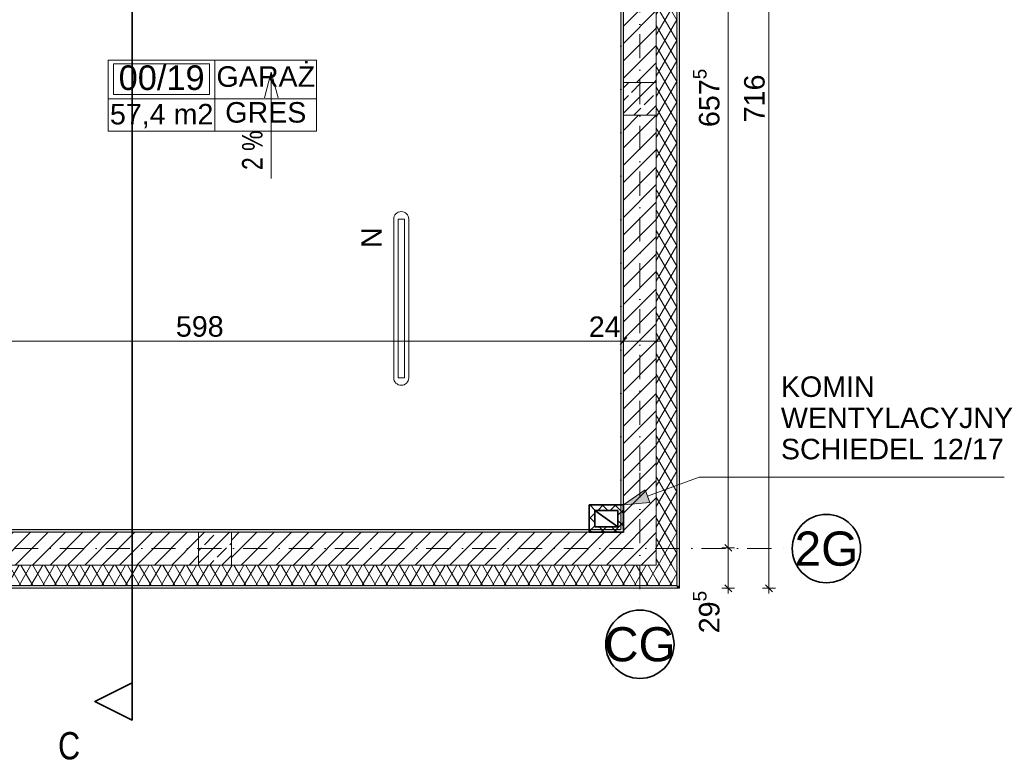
# Model space of a CAD drawing. Header units: millimetres. Extents: x -161344 to -146566, y -106140 to -95295.
# Tile 3 of 4: x -153809 to -146602, y -106140 to -100723. Entities that reach past the tile are written whole.
import ezdxf
from ezdxf.enums import TextEntityAlignment as Align

# ---------------------------------------------------------------- set-up
doc = ezdxf.new("R2010")
doc.units = ezdxf.units.MM
doc.header["$MEASUREMENT"] = 0
doc.linetypes.add('Kropki i Kreski', pattern=[335.138881, 176.388884, -88.194442, 0, -70.555556])
doc.linetypes.add('Kropkowana', pattern=[317.499995, 0, -317.499995])
for name, color, linetype, lineweight in [('Nowe_0_Nr_pióra__21', 7, 'Continuous', 20), ('Nowe_0_Nr_pióra__7', 7, 'Continuous', 35), ('Nowe_2D - Rysunki i Obrazki_Nr_pióra__21', 7, 'Continuous', 20), ('Nowe_2D - Rysunki i Obrazki_Nr_pióra__3', 7, 'Continuous', 13), ('Nowe_2D - Rysunki i Obrazki_Nr_pióra__41', 7, 'Continuous', 13), ('Nowe_2D - Rysunki i Obrazki_Nr_pióra__7', 7, 'Continuous', 35), ('Nowe_Konstrukcja - Stropy_Nr_pióra__126', 255, 'Continuous', 0), ('Nowe_Konstrukcja - Słupy_Nr_pióra__41', 7, 'Continuous', 13), ('Nowe_Konstrukcja - Ściany zew_Nr_pióra__21', 7, 'Continuous', 20), ('Nowe_Konstrukcja - Ściany zew_Nr_pióra__3', 7, 'Continuous', 13), ('Nowe_LUXIONA#1_Nr_pióra__3', 7, 'Continuous', 13), ('Nowe_Osie_Nr_pióra__4', 8, 'Continuous', 13), ('Nowe_Osie_Nr_pióra__7', 7, 'Continuous', 35), ('Nowe_Wymiarowanie - Ogólne_Nr_pióra__42', 8, 'Continuous', 25)]:
    doc.layers.add(name, color=color, linetype=linetype, lineweight=lineweight)
for name, color, linetype in [('Nowe_2D - Rysunki i Obrazki', 7, 'Continuous'), ('Nowe_Elementy Modelu - Strefy', 7, 'Continuous'), ('Nowe_Konstrukcja - Stropy', 7, 'Continuous'), ('Nowe_Konstrukcja - Słupy', 7, 'Continuous'), ('Nowe_Konstrukcja - Ściany zew', 7, 'Continuous'), ('Nowe_Osie', 7, 'Continuous'), ('Nowe_Wymiarowanie - Ogólne', 7, 'Continuous'), ('Nowe_zagospodarowanie', 7, 'Continuous')]:
    doc.layers.add(name, color=color, linetype=linetype)
for name, color, linetype, lineweight, true_color in [('Nowe_Elementy Modelu - Strefy_Nr_pióra__121', 7, 'Continuous', 0, 0xd5e3e3), ('Nowe_Konstrukcja - Słupy_Nr_pióra__101', 250, 'Continuous', 13, 0x333333), ('Nowe_Konstrukcja - Ściany zew_Nr_pióra__23', 7, 'Continuous', 13, 0x858585), ('Nowe_Metryczki pomieszczeń Archicada_Nr_pióra__81', 7, 'Continuous', 13, 0x6a6a6a), ('Nowe_Wymiarowanie - Ogólne_Nr_pióra__81', 7, 'Continuous', 13, 0x6a6a6a), ('Nowe_zagospodarowanie_Nr_pióra__81', 7, 'Continuous', 13, 0x6a6a6a)]:
    doc.layers.add(name, color=color, linetype=linetype, lineweight=lineweight, true_color=true_color)
doc.styles.add('STYL_AUTOMATYCZNY_1', font='arial.ttf')
doc.styles.add('STYL_AUTOMATYCZNY_2', font='arial.ttf', dxfattribs={"width": 0.8})
doc.styles.add('STYL_AUTOMATYCZNY_3', font='arial.ttf')
doc.dimstyles.new('STYL_AUTOMATYCZNY__1', dxfattribs={"dimtxt": 150, "dimasz": 47.5, "dimexe": 0.18, "dimexo": 0.0625, "dimgap": 0, "dimtad": 1, "dimtih": 1, "dimtoh": 1, "dimdec": 0, "dimlfac": 0.1, "dimzin": 0, "dimdsep": 46, "dimtxsty": 'STYL_AUTOMATYCZNY_1', "dimblk": 'ARROWHEAD_6', "dimblk1": 'ARROWHEAD_6', "dimblk2": 'ARROWHEAD_6', "dimcen": 0.09, "dimse1": 1, "dimse2": 1, "dimclrd": 256, "dimclre": 256, "dimclrt": 8, "dimazin": 0, "dimtfac": 1, "dimtdec": 4, "dimtmove": 0, "dimatfit": 3, "dimfxl": 0, "dimtolj": 1, "dimtzin": 0, "dimarcsym": 0})
doc.dimstyles.new('STYL_AUTOMATYCZNY__2', dxfattribs={"dimtxt": 150, "dimasz": 47.5, "dimexe": 0.18, "dimexo": 0.0625, "dimgap": 0, "dimtad": 1, "dimdec": 0, "dimlfac": 0.1, "dimzin": 0, "dimdsep": 46, "dimtxsty": 'STYL_AUTOMATYCZNY_1', "dimblk": 'ARROWHEAD_6', "dimblk1": 'ARROWHEAD_6', "dimblk2": 'ARROWHEAD_6', "dimcen": 0.09, "dimse1": 1, "dimse2": 1, "dimclrd": 256, "dimclre": 256, "dimclrt": 8, "dimazin": 0, "dimtfac": 1, "dimtdec": 4, "dimtmove": 0, "dimatfit": 3, "dimfxl": 0, "dimtolj": 1, "dimtzin": 0, "dimarcsym": 0})
pattern_1 = [(60, (0, 0), (-64.951905, 37.5), []), (120, (0, 0), (64.951905, 37.5), [])]
pattern_2 = [(0, (0, 0), (0, 86.60254), [0, -50]), (0, (25, 43.3), (0, 86.60254), [0, -50])]
pattern_3 = [(45, (0, 0), (-63.63961, 63.63961), [])]
pattern_4 = [(45, (0, 0), (-91.92388, 91.92388), []), (45, (-45.96, 45.96), (-91.92388, 91.92388), [97.5, -32.5])]

# ---------------------------------------------------------------- blocks, each defined once
blk = doc.blocks.new('GARAŻ_00_19_1_3', base_point=(-152379.5, -101301.6))
at = {"layer": 'Nowe_Metryczki pomieszczeń Archicada_Nr_pióra__81', "color": 251, "linetype": 'Continuous', "lineweight": 13, "true_color": 0x6a6a6a}
for p, q in [((-153160, -101018.8), (-151635.4, -101018.8)), ((-153160, -101537.3), (-153160, -101018.8)), ((-152379.5, -101018.8), (-152379.5, -101537.3)), ((-151635.4, -101018.8), (-151635.4, -101537.3)), ((-153121, -101044.7), (-152418.5, -101044.7)), ((-153121, -101271), (-153121, -101044.7)), ((-152418.5, -101044.7), (-152418.5, -101271)), ((-153160, -101301.6), (-151635.4, -101301.6)), ((-152418.5, -101271), (-153121, -101271)), ((-151635.4, -101537.3), (-153160, -101537.3))]:
    blk.add_line(p, q, dxfattribs=at)
at = {"layer": 'Nowe_Metryczki pomieszczeń Archicada_Nr_pióra__81', "color": 251, "lineweight": 13, "true_color": 0x6a6a6a}
for tag, height, style, p in [('ROOM_NUMBER', 180, 'STYL_AUTOMATYCZNY_3', (-152769.7, -101146.8)), ('ROOM_NAME', 150, 'STYL_AUTOMATYCZNY_1', (-152007.5, -101138.5)), ('floor_f', 150, 'STYL_AUTOMATYCZNY_1', (-152007.5, -101400.4)), ('ROOM_CALC_AREA', 150, 'STYL_AUTOMATYCZNY_1', (-152769.7, -101413.7))]:
    blk.add_attdef(tag, text='', height=height, dxfattribs=dict(at, style=style)).set_placement(p, align=Align.MIDDLE_CENTER)
blk = doc.blocks.new('Strop_1_3', base_point=(-158569.5, -98131.6))
at = {"layer": 'Nowe_Konstrukcja - Stropy_Nr_pióra__126', "color": 255, "linetype": 'Kropkowana', "lineweight": 0, "flags": 128}
blk.add_lwpolyline([(-158569.5, -98131.6), (-158569.5, -104471.6), (-149409.5, -104471.6), (-149409.5, -98131.6)], close=True, dxfattribs=at)
blk = doc.blocks.new('Ściana_1_3', base_point=(-149269.5, -104591.6))
at = {"layer": 'Nowe_Konstrukcja - Ściany zew_Nr_pióra__23', "linetype": 'Continuous', "lineweight": 0, "true_color": 0xdfdfdf}
for points in [[(-148999.5, -97721.6), (-148999.5, -97741.6), (-148979.5, -97721.6)], [(-148999.5, -97741.6), (-148979.5, -97741.6), (-148979.5, -97721.6)], [(-148999.5, -97741.6), (-148999.5, -104861.6), (-148979.5, -104861.6), (-148979.5, -97741.6)], [(-148999.5, -104881.6), (-148979.5, -104881.6), (-148999.5, -104861.6)], [(-148999.5, -104861.6), (-148979.5, -104881.6), (-148979.5, -104861.6)]]:
    blk.add_hatch(color=254, dxfattribs=at).paths.add_polyline_path(points)
at = {"layer": 'Nowe_Konstrukcja - Ściany zew_Nr_pióra__23', "linetype": 'Continuous', "lineweight": 13, "true_color": 0x858585}
h = blk.add_hatch(dxfattribs=at)
h.set_pattern_fill('Izolacja_miękka_0003', color=252, style=0, pattern_type=2)
h.set_pattern_definition(pattern_1)
h.paths.add_polyline_path([(-149149.5, -97891.6), (-148999.5, -97741.6), (-149149.5, -97741.6)])
h = blk.add_hatch(dxfattribs=at)
h.set_pattern_fill('Izolacja_miękka_0003', color=252, style=0, pattern_type=2)
h.set_pattern_definition(pattern_1)
h.paths.add_polyline_path([(-149149.5, -97891.6), (-148999.5, -97891.6), (-148999.5, -97741.6)])
h = blk.add_hatch(dxfattribs=at)
h.set_pattern_fill('Bloczki_ceramiczne_0003', color=252, style=0, pattern_type=2)
h.set_pattern_definition(pattern_3)
h.paths.add_polyline_path([(-149389.5, -98131.6), (-149149.5, -97891.6), (-149389.5, -97891.6)])
h = blk.add_hatch(dxfattribs=at)
h.set_pattern_fill('Bloczki_ceramiczne_0003', color=252, style=0, pattern_type=2)
h.set_pattern_definition(pattern_3)
h.paths.add_polyline_path([(-149389.5, -98131.6), (-149149.5, -98131.6), (-149149.5, -97891.6)])
h = blk.add_hatch(dxfattribs=at)
h.set_pattern_fill('Izolacja_miękka_0003', color=252, style=0, pattern_type=2)
h.set_pattern_definition(pattern_1)
h.paths.add_polyline_path([(-149149.5, -97891.6), (-149149.5, -104711.6), (-148999.5, -104711.6), (-148999.5, -97891.6)])
h = blk.add_hatch(dxfattribs=at)
h.set_pattern_fill('Tynk_0003', color=252, style=0, pattern_type=2)
h.set_pattern_definition(pattern_2)
h.paths.add_polyline_path([(-149409.5, -98151.6), (-149389.5, -98131.6), (-149409.5, -98131.6)])
h = blk.add_hatch(dxfattribs=at)
h.set_pattern_fill('Tynk_0003', color=252, style=0, pattern_type=2)
h.set_pattern_definition(pattern_2)
h.paths.add_polyline_path([(-149409.5, -98151.6), (-149389.5, -98151.6), (-149389.5, -98131.6)])
h = blk.add_hatch(dxfattribs=at)
h.set_pattern_fill('Tynk_0003', color=252, style=0, pattern_type=2)
h.set_pattern_definition(pattern_2)
h.paths.add_polyline_path([(-149409.5, -98151.6), (-149409.5, -104451.6), (-149389.5, -104451.6), (-149389.5, -98151.6)])
h = blk.add_hatch(dxfattribs=at)
h.set_pattern_fill('Bloczki_ceramiczne_0003', color=252, style=0, pattern_type=2)
h.set_pattern_definition(pattern_3)
h.paths.add_polyline_path([(-149389.5, -98131.6), (-149389.5, -101181.6), (-149149.5, -101181.6), (-149149.5, -98131.6)])
h = blk.add_hatch(dxfattribs=at)
h.set_pattern_fill('Bloczki_ceramiczne_0003', color=252, style=0, pattern_type=2)
h.set_pattern_definition(pattern_3)
h.paths.add_polyline_path([(-149389.5, -104471.6), (-149149.5, -104471.6), (-149149.5, -101421.6), (-149389.5, -101421.6)])
h = blk.add_hatch(dxfattribs=at)
h.set_pattern_fill('Tynk_0003', color=252, style=0, pattern_type=2)
h.set_pattern_definition(pattern_2)
h.paths.add_polyline_path([(-149409.5, -104471.6), (-149389.5, -104471.6), (-149409.5, -104451.6)])
h = blk.add_hatch(dxfattribs=at)
h.set_pattern_fill('Tynk_0003', color=252, style=0, pattern_type=2)
h.set_pattern_definition(pattern_2)
h.paths.add_polyline_path([(-149409.5, -104451.6), (-149389.5, -104471.6), (-149389.5, -104451.6)])
h = blk.add_hatch(dxfattribs=at)
h.set_pattern_fill('Bloczki_ceramiczne_0003', color=252, style=0, pattern_type=2)
h.set_pattern_definition(pattern_3)
h.paths.add_polyline_path([(-149389.5, -104711.6), (-149149.5, -104711.6), (-149389.5, -104471.6)])
h = blk.add_hatch(dxfattribs=at)
h.set_pattern_fill('Bloczki_ceramiczne_0003', color=252, style=0, pattern_type=2)
h.set_pattern_definition(pattern_3)
h.paths.add_polyline_path([(-149389.5, -104471.6), (-149149.5, -104711.6), (-149149.5, -104471.6)])
h = blk.add_hatch(dxfattribs=at)
h.set_pattern_fill('Izolacja_miękka_0003', color=252, style=0, pattern_type=2)
h.set_pattern_definition(pattern_1)
h.paths.add_polyline_path([(-149149.5, -104861.6), (-148999.5, -104861.6), (-149149.5, -104711.6)])
h = blk.add_hatch(dxfattribs=at)
h.set_pattern_fill('Izolacja_miękka_0003', color=252, style=0, pattern_type=2)
h.set_pattern_definition(pattern_1)
h.paths.add_polyline_path([(-149149.5, -104711.6), (-148999.5, -104861.6), (-148999.5, -104711.6)])
at = {"layer": 'Nowe_Konstrukcja - Ściany zew_Nr_pióra__21', "color": 7, "linetype": 'Continuous', "lineweight": 20, "flags": 128}
for points in [[(-148979.5, -97721.6), (-148999.5, -97721.6)], [(-148979.5, -104881.6), (-148979.5, -97721.6)], [(-149409.5, -98151.6), (-149409.5, -104451.6)], [(-148979.5, -104881.6), (-148999.5, -104881.6)]]:
    blk.add_lwpolyline(points, dxfattribs=at)
at = {"layer": 'Nowe_Konstrukcja - Ściany zew_Nr_pióra__3', "color": 7, "linetype": 'Continuous', "lineweight": 13}
for p, q in [((-148999.5, -97741.6), (-149149.5, -97741.6)), ((-148999.5, -97891.6), (-148999.5, -97741.6)), ((-149149.5, -97891.6), (-149389.5, -97891.6)), ((-149149.5, -98131.6), (-149149.5, -97891.6)), ((-148999.5, -104711.6), (-148999.5, -97891.6)), ((-149389.5, -98131.6), (-149409.5, -98131.6)), ((-149389.5, -98131.6), (-149389.5, -101181.6)), ((-149149.5, -101181.6), (-149149.5, -98131.6)), ((-149389.5, -101421.6), (-149389.5, -104471.6)), ((-149149.5, -104471.6), (-149149.5, -101421.6)), ((-149409.5, -104471.6), (-149389.5, -104471.6)), ((-149149.5, -104711.6), (-149149.5, -104471.6)), ((-149389.5, -104711.6), (-149149.5, -104711.6)), ((-148999.5, -104861.6), (-148999.5, -104711.6)), ((-149149.5, -104861.6), (-148999.5, -104861.6))]:
    blk.add_line(p, q, dxfattribs=at)
blk = doc.blocks.new('Ściana_3_3', base_point=(-149269.5, -104591.6))
at = {"layer": 'Nowe_Konstrukcja - Ściany zew_Nr_pióra__23', "linetype": 'Continuous', "lineweight": 13, "true_color": 0x858585}
h = blk.add_hatch(dxfattribs=at)
h.set_pattern_fill('Bloczki_ceramiczne_0003', color=252, style=0, pattern_type=2)
h.set_pattern_definition(pattern_3)
h.paths.add_polyline_path([(-155369.5, -104471.6), (-155369.5, -104711.6), (-152499.5, -104711.6), (-152499.5, -104471.6)])
h = blk.add_hatch(dxfattribs=at)
h.set_pattern_fill('Tynk_0003', color=252, style=0, pattern_type=2)
h.set_pattern_definition(pattern_2)
h.paths.add_polyline_path([(-149409.5, -104451.6), (-155349.5, -104451.6), (-155349.5, -104471.6), (-149409.5, -104471.6)])
h = blk.add_hatch(dxfattribs=at)
h.set_pattern_fill('Bloczki_ceramiczne_0003', color=252, style=0, pattern_type=2)
h.set_pattern_definition(pattern_3)
h.paths.add_polyline_path([(-152259.5, -104471.6), (-152259.5, -104711.6), (-149389.5, -104711.6), (-149389.5, -104471.6)])
h = blk.add_hatch(dxfattribs=at)
h.set_pattern_fill('Izolacja_miękka_0003', color=252, style=0, pattern_type=2)
h.set_pattern_definition(pattern_1)
h.paths.add_polyline_path([(-158809.5, -104861.6), (-149149.5, -104861.6), (-149149.5, -104711.6), (-158809.5, -104711.6)])
at = {"layer": 'Nowe_Konstrukcja - Ściany zew_Nr_pióra__23', "linetype": 'Continuous', "lineweight": 0, "true_color": 0xdfdfdf}
blk.add_hatch(color=254, dxfattribs=at).paths.add_polyline_path([(-148999.5, -104861.6), (-158959.5, -104861.6), (-158959.5, -104881.6), (-148999.5, -104881.6)])
at = {"layer": 'Nowe_Konstrukcja - Ściany zew_Nr_pióra__21', "color": 7, "linetype": 'Continuous', "lineweight": 20, "flags": 128}
for points in [[(-149409.5, -104451.6), (-155349.5, -104451.6)], [(-158979.5, -104881.6), (-148999.5, -104881.6)]]:
    blk.add_lwpolyline(points, dxfattribs=at)
at = {"layer": 'Nowe_Konstrukcja - Ściany zew_Nr_pióra__3', "color": 7, "linetype": 'Continuous', "lineweight": 13}
for p, q in [((-152499.5, -104471.6), (-155369.5, -104471.6)), ((-149409.5, -104471.6), (-152259.5, -104471.6)), ((-149409.5, -104471.6), (-149389.5, -104471.6)), ((-155369.5, -104711.6), (-152499.5, -104711.6)), ((-152259.5, -104711.6), (-149389.5, -104711.6)), ((-149389.5, -104711.6), (-149149.5, -104711.6)), ((-158809.5, -104861.6), (-149149.5, -104861.6)), ((-149149.5, -104861.6), (-148999.5, -104861.6))]:
    blk.add_line(p, q, dxfattribs=at)
blk = doc.blocks.new('Słup_3_3', base_point=(-149269.5, -101301.6))
at = {"layer": 'Nowe_Konstrukcja - Słupy_Nr_pióra__101', "linetype": 'Continuous', "lineweight": 13, "true_color": 0x333333}
h = blk.add_hatch(dxfattribs=at)
h.set_pattern_fill('Beton_zbrojony_0003', color=250, style=0, pattern_type=2)
h.set_pattern_definition(pattern_4)
h.paths.add_polyline_path([(-149389.5, -101421.6), (-149149.5, -101421.6), (-149149.5, -101181.6), (-149389.5, -101181.6)])
at = {"layer": 'Nowe_Konstrukcja - Słupy_Nr_pióra__41', "color": 7, "linetype": 'Continuous', "lineweight": 13, "flags": 128}
blk.add_lwpolyline([(-149389.5, -101421.6), (-149149.5, -101421.6), (-149149.5, -101181.6), (-149389.5, -101181.6)], close=True, dxfattribs=at)
blk = doc.blocks.new('Słup_4_3', base_point=(-152379.5, -104591.6))
at = {"layer": 'Nowe_Konstrukcja - Słupy_Nr_pióra__101', "linetype": 'Continuous', "lineweight": 13, "true_color": 0x333333}
h = blk.add_hatch(dxfattribs=at)
h.set_pattern_fill('Beton_zbrojony_0003', color=250, style=0, pattern_type=2)
h.set_pattern_definition(pattern_4)
h.paths.add_polyline_path([(-152499.5, -104711.6), (-152259.5, -104711.6), (-152259.5, -104471.6), (-152499.5, -104471.6)])
at = {"layer": 'Nowe_Konstrukcja - Słupy_Nr_pióra__41', "color": 7, "linetype": 'Continuous', "lineweight": 13, "flags": 128}
blk.add_lwpolyline([(-152499.5, -104711.6), (-152259.5, -104711.6), (-152259.5, -104471.6), (-152499.5, -104471.6)], close=True, dxfattribs=at)
blk = doc.blocks.new('Standardowy znacznik osi_2')
at = {"layer": 'Nowe_Osie_Nr_pióra__4', "color": 8, "linetype": 'Kropki i Kreski', "lineweight": 13}
for p, q in [((1000, 0), (0, 0)), ((1000, 0), (8235.9, 0)), ((8235.9, 0), (9235.9, 0))]:
    blk.add_line(p, q, dxfattribs=at)
for p in [(1000, 0), (1000, 0), (8235.9, 0), (8235.9, 0)]:
    blk.add_point(p, dxfattribs=at)
at = {"layer": 'Nowe_Osie_Nr_pióra__7', "color": 7, "linetype": 'Continuous', "lineweight": 35, "flags": 128}
for points in [[(0, 0, 1), (-500, 0, 1)], [(9735.9, 0, 1), (9235.9, 0, 1)]]:
    blk.add_lwpolyline(points, format="xyb", close=True, dxfattribs=at)
at = {"layer": 'Nowe_Osie_Nr_pióra__4', "color": 8, "lineweight": 13, "style": 'STYL_AUTOMATYCZNY_1'}
for tag, p in [('AC_MarkerText_1_0', (-432.1, -57.1)), ('AC_MarkerText_1_1', (9303.8, -57.1))]:
    blk.add_attdef(tag, text='', height=250, rotation=90, dxfattribs=at).set_placement(p, align=Align.TOP_CENTER)
blk = doc.blocks.new('Standardowy znacznik osi_4')
at = {"layer": 'Nowe_Osie_Nr_pióra__4', "color": 8, "linetype": 'Kropki i Kreski', "lineweight": 13}
for p, q in [((1000, 0), (10053.7, 0)), ((10053.7, 0), (11053.7, 0))]:
    blk.add_line(p, q, dxfattribs=at)
blk.add_point((10053.7, 0), dxfattribs=at)
blk.add_point((10053.7, 0), dxfattribs=at)
at = {"layer": 'Nowe_Osie_Nr_pióra__7', "color": 7, "linetype": 'Continuous', "lineweight": 35, "flags": 128}
blk.add_lwpolyline([(11553.7, 0, 1), (11053.7, 0, 1)], format="xyb", close=True, dxfattribs=at)
at = {"layer": 'Nowe_Osie_Nr_pióra__4', "color": 8, "lineweight": 13, "style": 'STYL_AUTOMATYCZNY_1'}
for tag, p in [('AC_MarkerText_1_0', (-250, 125)), ('AC_MarkerText_1_1', (11303.7, 125))]:
    blk.add_attdef(tag, text='', height=250, dxfattribs=at).set_placement(p, align=Align.TOP_CENTER)
blk = doc.blocks.new('Linia_1_3', base_point=(-148979.5, -104881.6))
at = {"layer": 'Nowe_zagospodarowanie_Nr_pióra__81', "color": 251, "linetype": 'Continuous', "lineweight": 13, "true_color": 0x6a6a6a}
blk.add_line((-148979.5, -104881.6), (-158929.5, -104881.6), dxfattribs=at)
blk = doc.blocks.new('*D79')
at = {"layer": 'Nowe_Wymiarowanie - Ogólne_Nr_pióra__81', "color": 251, "linetype": 'Continuous', "lineweight": 13, "true_color": 0x6a6a6a}
for p, q in [((-148277.5, -97721.6), (-148371.2, -97721.6)), ((-148299.3, -97746.6), (-148349.3, -97696.6)), ((-148324.3, -97721.6), (-148324.3, -97684.1)), ((-148324.3, -104881.6), (-148324.3, -97721.6)), ((-148349.3, -104856.6), (-148299.3, -104906.6)), ((-148277.5, -104881.6), (-148371.2, -104881.6)), ((-148324.3, -104919.1), (-148324.3, -104881.6))]:
    blk.add_line(p, q, dxfattribs=at)
at = {"layer": 'Nowe_Wymiarowanie - Ogólne_Nr_pióra__42', "color": 8, "lineweight": 25, "insert": (-148354.3, -101473.2), "char_height": 150, "attachment_point": 7, "rotation": 90, "style": 'STYL_AUTOMATYCZNY_1'}
blk.add_mtext('\\A1;{\\pql;\\fArial|b0|i0|c238|p0;\\W1.000000;716}', dxfattribs=at)
blk = doc.blocks.new('ARROWHEAD_6')
at = {"color": 0, "linetype": 'Continuous', "lineweight": 0}
for p, q in [((0, 0), (-1, 0)), ((-0.5, -0.5), (0.5, 0.5))]:
    blk.add_line(p, q, dxfattribs=at)
blk = doc.blocks.new('*D80')
at = {"layer": 'Nowe_Wymiarowanie - Ogólne_Nr_pióra__81', "color": 251, "linetype": 'Continuous', "lineweight": 13, "true_color": 0x6a6a6a}
for p, q in [((-148647.5, -104561), (-148597.5, -104611)), ((-148575.6, -104586), (-148669.4, -104586)), ((-148622.5, -104881.6), (-148622.5, -104586)), ((-148647.5, -104856.6), (-148597.5, -104906.6)), ((-148575.6, -104881.6), (-148669.4, -104881.6)), ((-148622.5, -104919.1), (-148622.5, -104881.6))]:
    blk.add_line(p, q, dxfattribs=at)
at = {"layer": 'Nowe_Wymiarowanie - Ogólne_Nr_pióra__42', "color": 8, "lineweight": 25, "insert": (-148643.2, -105210.9), "char_height": 150, "attachment_point": 7, "rotation": 90, "style": 'STYL_AUTOMATYCZNY_1'}
blk.add_mtext('\\A1;{\\pql;\\fArial|b0|i0|c238|p0;\\W1.000000;29\\fArial|b0|i0|c238|p0;\\W1.000000;\\A1{\\H.66x;\\S5^  ;}}', dxfattribs=at)
blk = doc.blocks.new('*D81')
at = {"layer": 'Nowe_Wymiarowanie - Ogólne_Nr_pióra__81', "color": 251, "linetype": 'Continuous', "lineweight": 13, "true_color": 0x6a6a6a}
for p, q in [((-148575.6, -98011.6), (-148669.4, -98011.6)), ((-148647.5, -97986.6), (-148597.5, -98036.6)), ((-148622.5, -104586), (-148622.5, -98011.6)), ((-148647.5, -104561), (-148597.5, -104611)), ((-148575.6, -104586), (-148669.4, -104586))]:
    blk.add_line(p, q, dxfattribs=at)
at = {"layer": 'Nowe_Wymiarowanie - Ogólne_Nr_pióra__42', "color": 8, "lineweight": 25, "insert": (-148643.2, -101508.2), "char_height": 150, "attachment_point": 7, "rotation": 90, "style": 'STYL_AUTOMATYCZNY_1'}
blk.add_mtext('\\A1;{\\pql;\\fArial|b0|i0|c238|p0;\\W1.000000;657\\fArial|b0|i0|c238|p0;\\W1.000000;\\A1{\\H.66x;\\S5^  ;}}', dxfattribs=at)
blk = doc.blocks.new('*D86')
at = {"layer": 'Nowe_Wymiarowanie - Ogólne_Nr_pióra__81', "color": 251, "linetype": 'Continuous', "lineweight": 13, "true_color": 0x6a6a6a}
for p, q in [((-155344.5, -103048.5), (-155394.5, -103098.5)), ((-155369.5, -103120.4), (-155369.5, -103026.6)), ((-149364.5, -103048.5), (-149414.5, -103098.5)), ((-149389.5, -103120.4), (-149389.5, -103026.6)), ((-155369.5, -103073.5), (-149389.5, -103073.5))]:
    blk.add_line(p, q, dxfattribs=at)
at = {"layer": 'Nowe_Wymiarowanie - Ogólne_Nr_pióra__42', "color": 8, "lineweight": 25, "char_height": 150, "attachment_point": 7, "style": 'STYL_AUTOMATYCZNY_1'}
for s, insert in [('\\A1;{\\pql;\\fArial|b0|i0|c238|p0;\\W1.000000;598}', (-152665.5, -103043.5)), ('\\A1;{\\pql;\\fArial|b0|i0|c238|p0;\\W1.000000;24}', (-149643.3, -103043.5))]:
    blk.add_mtext(s, dxfattribs=dict(at, insert=insert))
blk = doc.blocks.new('*D87')
at = {"layer": 'Nowe_Wymiarowanie - Ogólne_Nr_pióra__81', "color": 251, "linetype": 'Continuous', "lineweight": 13, "true_color": 0x6a6a6a}
for p, q in [((-149364.5, -103048.5), (-149414.5, -103098.5)), ((-149389.5, -103120.4), (-149389.5, -103026.6)), ((-149174.5, -103098.5), (-149124.5, -103048.5)), ((-149149.5, -103120.4), (-149149.5, -103026.6)), ((-149389.5, -103073.5), (-149149.5, -103073.5)), ((-149149.5, -103073.5), (-149112, -103073.5))]:
    blk.add_line(p, q, dxfattribs=at)
blk = doc.blocks.new('Polilinia_1_3', base_point=(-149389.5, -104271.6))
at = {"layer": 'Nowe_2D - Rysunki i Obrazki', "linetype": 'Continuous', "lineweight": 0, "true_color": 0x000000}
blk.add_hatch(color=18, dxfattribs=at).paths.add_polyline_path([(-149389.5, -104271.6), (-149197.1, -104254.6), (-149231.4, -104160.6)])
at = {"layer": 'Nowe_2D - Rysunki i Obrazki_Nr_pióra__21', "color": 7, "linetype": 'Continuous', "lineweight": 20}
for p, q in [((-149389.5, -104271.6), (-149231.4, -104160.6)), ((-149231.4, -104160.6), (-149197.1, -104254.6)), ((-149389.5, -104271.6), (-149197.1, -104254.6))]:
    blk.add_line(p, q, dxfattribs=at)
at = {"layer": 'Nowe_2D - Rysunki i Obrazki_Nr_pióra__3', "color": 7, "linetype": 'Continuous', "lineweight": 13, "flags": 128}
blk.add_lwpolyline([(-149214.2, -104207.6), (-148835.4, -104069.2), (-146601.9, -104069.2)], dxfattribs=at)

msp = doc.modelspace()

# ---------------------------------------------------------------- hatches: boundary and pattern name
at = {"layer": 'Nowe_2D - Rysunki i Obrazki_Nr_pióra__7', "linetype": 'Continuous', "lineweight": 35}
h = msp.add_hatch(dxfattribs=at)
h.set_pattern_fill('Bloczki_betonowe_0003', style=0, pattern_type=2)
h.set_pattern_definition([(45, (-153861.62, -99678.676), (-45.96194, 45.96194), []), (135, (-153861.62, -99678.676), (45.96194, 45.96194), [])])
h.paths.add_polyline_path([(-149389.5, -104271.6), (-149639.5, -104271.6), (-149639.5, -104471.6), (-149389.5, -104471.6)])
h.paths.add_polyline_path([(-149429.5, -104431.6), (-149599.5, -104431.6), (-149599.5, -104311.6), (-149429.5, -104311.6)], flags=0)

# ---------------------------------------------------------------- linework, layer by layer
at = {"layer": 'Nowe_0_Nr_pióra__7', "color": 7, "linetype": 'Continuous', "lineweight": 35}
for p, q in [((-152985.5, -96764.7), (-152985.5, -103963.7)), ((-152985.5, -103963.7), (-152985.5, -105846.4))]:
    msp.add_line(p, q, dxfattribs=at)
at = {"layer": 'Nowe_0_Nr_pióra__7', "color": 7, "linetype": 'Continuous', "lineweight": 35, "flags": 128}
msp.add_lwpolyline([(-152985.5, -105572.7), (-153259.2, -105709.5), (-152985.5, -105846.4)], close=True, dxfattribs=at)
at = {"layer": 'Nowe_2D - Rysunki i Obrazki_Nr_pióra__41', "color": 7, "linetype": 'Continuous', "lineweight": 13}
for p, q in [((-151967.3, -101106.5), (-152017.3, -101293.1)), ((-151967.3, -101106.5), (-151917.3, -101293.1)), ((-151967.3, -101885.2), (-151967.3, -101106.5))]:
    msp.add_line(p, q, dxfattribs=at)
at = {"layer": 'Nowe_2D - Rysunki i Obrazki_Nr_pióra__7', "color": 7, "linetype": 'Continuous', "lineweight": 35}
for p, q in [((-149389.5, -104271.6), (-149639.5, -104271.6)), ((-149639.5, -104271.6), (-149639.5, -104471.6)), ((-149389.5, -104471.6), (-149389.5, -104271.6)), ((-149599.5, -104431.6), (-149599.5, -104311.6)), ((-149599.5, -104311.6), (-149429.5, -104311.6)), ((-149429.5, -104431.6), (-149599.5, -104311.6)), ((-149429.5, -104311.6), (-149429.5, -104431.6)), ((-149639.5, -104471.6), (-149389.5, -104471.6)), ((-149429.5, -104431.6), (-149599.5, -104431.6))]:
    msp.add_line(p, q, dxfattribs=at)
at = {"layer": 'Nowe_Elementy Modelu - Strefy_Nr_pióra__121', "color": 254, "linetype": 'Continuous', "lineweight": 0, "true_color": 0xd5e3e3, "flags": 128}
msp.add_lwpolyline([(-155349.5, -98151.6), (-155349.5, -98763.9), (-155349.5, -99619.2), (-155349.5, -104451.6), (-149639.5, -104451.6), (-149639.5, -104271.6), (-149409.5, -104271.6), (-149409.5, -98151.6)], close=True, dxfattribs=at)
at = {"layer": 'Nowe_LUXIONA#1_Nr_pióra__3', "color": 7, "linetype": 'Continuous', "lineweight": 13}
for p, q in [((-151071.1, -102181.8), (-151071.1, -103341.8)), ((-151039.6, -103281.8), (-151039.6, -102181.8)), ((-150992.6, -103281.8), (-150992.6, -102181.8)), ((-150961.1, -103341.8), (-150961.1, -102181.8)), ((-151071.1, -103281.8), (-151071.1, -103281.8))]:
    msp.add_line(p, q, dxfattribs=at)
msp.add_lwpolyline([(-151039.6, -103341.8), (-151039.6, -102181.8), (-150992.6, -102181.8), (-150992.6, -103341.8)], close=True, dxfattribs=at)
for centre, start, end in [((-151016.1, -102181.8), 0, 180), ((-151016.1, -103341.8), 180, 0)]:
    msp.add_arc(centre, 55, start, end, dxfattribs=at)

# ---------------------------------------------------------------- block references
at = {"layer": 'Nowe_2D - Rysunki i Obrazki', "color": 7, "linetype": 'Continuous', "lineweight": 13}
msp.add_blockref('Polilinia_1_3', (-149389.5, -104271.6), dxfattribs=at)
at = {"layer": 'Nowe_Elementy Modelu - Strefy', "color": 251, "linetype": 'Continuous', "lineweight": 13, "true_color": 0x6a6a6a}
msp.add_blockref('GARAŻ_00_19_1_3', (-152379.5, -101301.6), dxfattribs=at).add_auto_attribs({'ROOM_NAME': 'GARAŻ', 'ROOM_NUMBER': '00/19', 'ROOM_CALC_AREA': '57,4 m2', 'floor_f': 'GRES'})
at = {"layer": 'Nowe_Konstrukcja - Stropy', "color": 255, "linetype": 'Kropkowana', "lineweight": 0}
msp.add_blockref('Strop_1_3', (-158569.5, -98131.6), dxfattribs=at)
at = {"layer": 'Nowe_Konstrukcja - Słupy', "color": 7, "lineweight": 13}
for name, p in [('Słup_3_3', (-149269.5, -101301.6)), ('Słup_4_3', (-152379.5, -104591.6))]:
    msp.add_blockref(name, p, dxfattribs=at)
at = {"layer": 'Nowe_Konstrukcja - Ściany zew', "color": 7, "lineweight": 20}
for name in ['Ściana_1_3', 'Ściana_3_3']:
    msp.add_blockref(name, (-149269.5, -104591.6), dxfattribs=at)
at = {"layer": 'Nowe_Osie', "color": 8, "linetype": 'Continuous', "lineweight": 15}
ref = msp.add_blockref('Standardowy znacznik osi_2', (-149269.5, -95805.4), dxfattribs=dict(at, zscale=1000, rotation=270))
ref.add_attrib('AC_MarkerText_1', 'CG', dxfattribs={"layer": 'Nowe_Osie_Nr_pióra__4', "color": 8, "lineweight": 13, "height": 250, "rotation": 360, "style": 'STYL_AUTOMATYCZNY_1'}).set_placement((-149269.5, -95430.4), align=Align.TOP_CENTER)
ref.add_attrib('AC_MarkerText_1_1', 'CG', dxfattribs={"layer": 'Nowe_Osie_Nr_pióra__4', "color": 8, "lineweight": 13, "height": 250, "rotation": 360, "style": 'STYL_AUTOMATYCZNY_1'}).set_placement((-149269.5, -105166.3), align=Align.TOP_CENTER)
ref = msp.add_blockref('Standardowy znacznik osi_4', (-159207.7, -104591.6), dxfattribs=dict(at, zscale=1000))
ref.add_attrib('AC_MarkerText_1_1', '2G', dxfattribs={"layer": 'Nowe_Osie_Nr_pióra__4', "color": 8, "lineweight": 13, "height": 250, "style": 'STYL_AUTOMATYCZNY_1'}).set_placement((-147904, -104466.6), align=Align.TOP_CENTER)
at = {"layer": 'Nowe_zagospodarowanie', "color": 251, "linetype": 'Continuous', "lineweight": 13, "true_color": 0x6a6a6a}
msp.add_blockref('Linia_1_3', (-148979.5, -104881.6), dxfattribs=at)

# ---------------------------------------------------------------- texts
at = {"layer": 'Nowe_0_Nr_pióra__21', "color": 7, "linetype": 'Continuous', "lineweight": 20, "insert": (-153527.8, -106136.4), "char_height": 200, "attachment_point": 7, "style": 'STYL_AUTOMATYCZNY_2'}
msp.add_mtext('\\A1;{\\pql;\\fArial|b0|i0|c238|p0;\\W0.800000;C}', dxfattribs=at)
at = {"layer": 'Nowe_2D - Rysunki i Obrazki_Nr_pióra__21', "color": 7, "linetype": 'Continuous', "lineweight": 20, "insert": (-152030.2, -101533.6), "char_height": 150, "attachment_point": 9, "rotation": 90, "style": 'STYL_AUTOMATYCZNY_2'}
msp.add_mtext('\\A1;{\\pqr;\\fArial|b0|i0|c238|p0;\\W0.800000;2 %}', dxfattribs=at)
at = {"layer": 'Nowe_2D - Rysunki i Obrazki_Nr_pióra__41', "color": 7, "linetype": 'Continuous', "lineweight": 13, "char_height": 150, "attachment_point": 7, "style": 'STYL_AUTOMATYCZNY_1'}
for s, insert in [('\\A1;{\\pql;\\fArial|b0|i0|c238|p0;\\W1.000000;KOMIN}', (-148237.3, -103484)), ('\\A1;{\\pql;\\fArial|b0|i0|c238|p0;\\W1.000000; }', (-147674.1, -103481.4)), ('\\A1;{\\pql;\\fArial|b0|i0|c238|p0;\\W1.000000;WENTYLACYJNY}', (-148237.3, -103712.2)), ('\\A1;{\\pql;\\fArial|b0|i0|c238|p0;\\W1.000000;SCHIEDEL 12/17}', (-148237.3, -103940.4))]:
    msp.add_mtext(s, dxfattribs=dict(at, insert=insert))
at = {"layer": 'Nowe_LUXIONA#1_Nr_pióra__3', "color": 7, "linetype": 'Continuous', "lineweight": 13, "insert": (-151159.3, -102392), "char_height": 150, "attachment_point": 7, "rotation": 90, "style": 'STYL_AUTOMATYCZNY_1'}
msp.add_mtext('\\A1;{\\pql;\\fArial|b0|i0|c238|p0;\\W1.000000;N}', dxfattribs=at)

# ---------------------------------------------------------------- dimensions: what is measured, and where the dimension line sits
at = {"layer": 'Nowe_Wymiarowanie - Ogólne', "color": 251, "linetype": 'Continuous', "lineweight": 13, "true_color": 0x6a6a6a}
for base, p1, p2, picture, middle in [((-148324.3, -97721.6), (-148979.5, -104881.6), (-148979.5, -97721.6), '*D79', (-148429.3, -101302)), ((-148622.5, -98011.6), (-148627.5, -104586), (-148812.6, -98011.6), '*D81', (-148727.5, -101135)), ((-148622.5, -104586), (-148979.5, -104881.6), (-148627.5, -104586), '*D80', (-148727.5, -104894.8))]:
    dim = msp.add_linear_dim(base=base, p1=p1, p2=p2, angle=90, dimstyle='STYL_AUTOMATYCZNY__2', dxfattribs=at)
    dim.commit()
    dim.dimension.update_dxf_attribs({"geometry": picture, "text_midpoint": middle, "dimtype": 160, "text_rotation": 90})
for base, p1, p2, picture, middle in [((-149389.5, -103073.5), (-155369.5, -101301.6), (-149389.5, -101301.6), '*D86', (-152494.3, -102968.5)), ((-149149.5, -103073.5), (-149389.5, -101301.6), (-149149.5, -101301.6), '*D87', (-149529.2, -102968.5))]:
    dim = msp.add_linear_dim(base=base, p1=p1, p2=p2, dimstyle='STYL_AUTOMATYCZNY__1', dxfattribs=at)
    dim.commit()
    dim.dimension.update_dxf_attribs({"geometry": picture, "text_midpoint": middle, "dimtype": 160})

doc.saveas('drawing.dxf')
